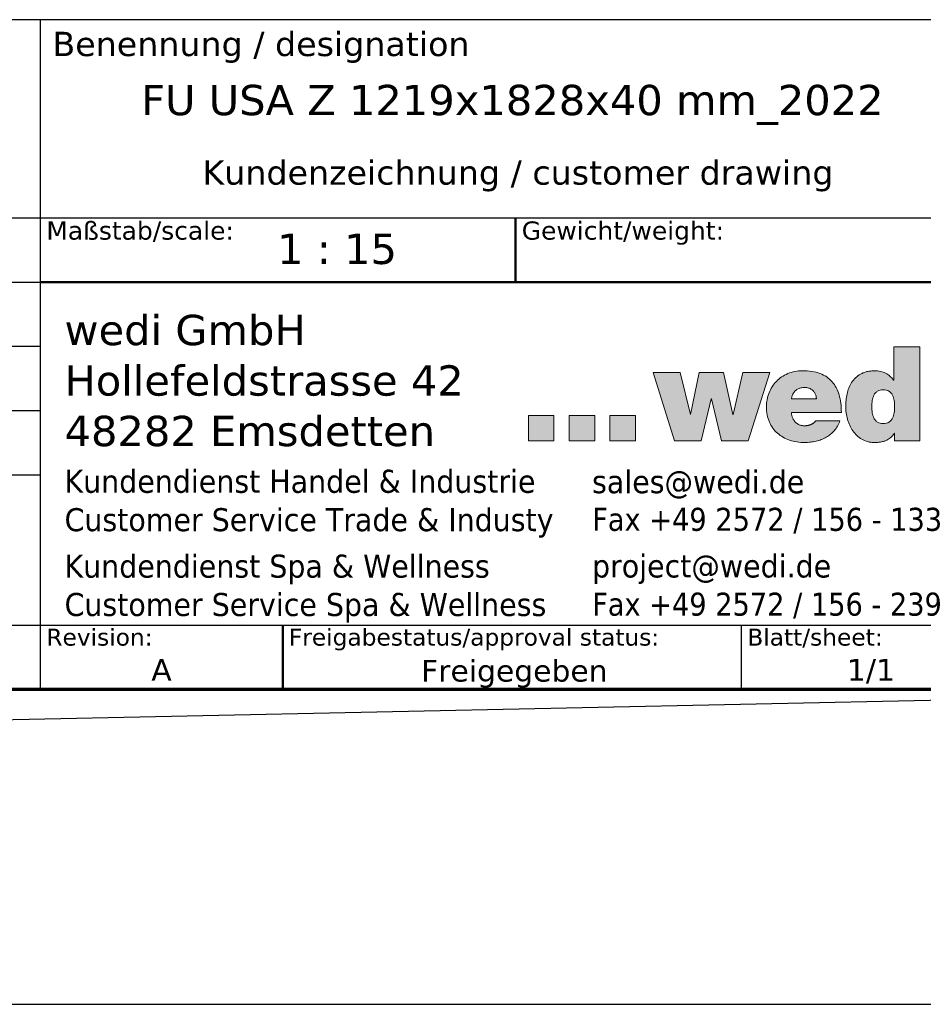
# Model space of a CAD drawing. Header units: millimetres. Extents: x -13710 to 13710, y -300 to 4365.
# Tile 3 of 13: x 1847 to 2964, y -300 to 919. Entities that reach past the tile are written whole.
import ezdxf
from ezdxf.enums import TextEntityAlignment as Align

# ---------------------------------------------------------------- set-up
doc = ezdxf.new("R2010")
doc.units = ezdxf.units.MM
doc.header["$LTSCALE"] = 15
doc.layers.get('0').update_dxf_attribs({"lineweight": 25})
for name, color, linetype, lineweight in [('AM_BOR', 7, 'Continuous', 25), ('Ebene 1', 7, 'Continuous', 25), ('Rahmen (ISO)', 7, 'Continuous', 70), ('Schraffur (ISO)', 7, 'Continuous', 18), ('Titel (ISO)', 7, 'Continuous', 50)]:
    doc.layers.add(name, color=color, linetype=linetype, lineweight=lineweight)
doc.styles.add('Notiztext 3.5', font='verdana.ttf')
doc.styles.add('Pfeiltext', font='verdana.ttf')
doc.styles.get("Standard").update_dxf_attribs({"font": 'verdana.ttf'})
doc.styles.add('Textstil26', font='verdana.ttf')
doc.styles.add('Textstil29', font='verdana.ttf')
doc.styles.add('Textstil30', font='verdana.ttf')
doc.styles.add('Textstil32', font='verdana.ttf', dxfattribs={"width": 0.800000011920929})
doc.styles.add('Textstil69', font='verdana.ttf')
doc.styles.add('Textstil76', font='verdana.ttf')
doc.styles.add('Textstil77', font='verdana.ttf')

# ---------------------------------------------------------------- blocks, each defined once
blk = doc.blocks.new('Ränder wedi_Zeichnungsrahmen')
at = {"layer": 'Rahmen (ISO)'}
blk.add_line((20, 6.000000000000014), (204.0000000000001, 6.000000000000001), dxfattribs=at)
blk = doc.blocks.new('Schriftfelder wedi Standard - Inch_Zoll ohne Toleranz')
at = {"layer": 'Schraffur (ISO)'}
h = blk.add_hatch(color=256, dxfattribs=at)
edge = h.paths.add_edge_path(flags=0)
edge.add_spline(control_points=[(-14.52667125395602, 20.66840562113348), (-14.43853187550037, 20.66938654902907), (-14.27227690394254, 20.68576383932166), (-14.0504047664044, 20.78063660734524), (-13.87983190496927, 20.92884998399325), (-13.75575909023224, 21.11674646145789), (-13.66996082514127, 21.33305740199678), (-13.59673058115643, 21.65184943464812), (-13.57128099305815, 22.06815680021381), (-13.5968381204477, 22.48384239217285), (-13.67005038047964, 22.79948014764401), (-13.75586729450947, 23.01437309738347), (-13.87998048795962, 23.20126289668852), (-14.05047962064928, 23.34898454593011), (-14.27248856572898, 23.44308794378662), (-14.52655678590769, 23.47029644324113), (-14.78051758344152, 23.4431028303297), (-15.00217526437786, 23.34897697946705), (-15.17228165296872, 23.20122858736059), (-15.29599934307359, 23.01433122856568), (-15.38146609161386, 22.7994471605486), (-15.45430939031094, 22.48380037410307), (-15.47963015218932, 22.06815759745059), (-15.45441632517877, 21.65188870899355), (-15.38155514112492, 21.33309439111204), (-15.29610711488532, 21.11677442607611), (-15.17243001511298, 20.92893441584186), (-15.00225028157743, 20.78045669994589), (-14.78072906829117, 20.68654297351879), (-14.61469817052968, 20.66742594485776), (-14.52667125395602, 20.66840562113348)], knot_values=[0, 0, 0, 0, 0.0346990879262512, 0.06491375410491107, 0.0934503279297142, 0.1223786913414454, 0.1527168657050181, 0.1845959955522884, 0.2507762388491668, 0.3161622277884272, 0.3477906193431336, 0.3779607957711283, 0.4067911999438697, 0.4352832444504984, 0.4654853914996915, 0.5001835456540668, 0.5348374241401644, 0.564994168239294, 0.5934474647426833, 0.6222501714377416, 0.6524035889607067, 0.6840236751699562, 0.7494071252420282, 0.8155848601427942, 0.8474557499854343, 0.877777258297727, 0.9066780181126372, 0.935175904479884, 0.965345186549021, 1, 1, 1, 1], degree=3, periodic=0)
edge = h.paths.add_edge_path()
edge.add_line((-13.65632898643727, 26.99831171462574), (-13.65632898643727, 24.2617700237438))
edge.add_line((-13.65632898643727, 24.26177002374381), (-13.67936230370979, 24.26177002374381))
edge.add_spline(control_points=[(-13.67936230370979, 24.26177002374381), (-13.77009829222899, 24.37447881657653), (-13.9524733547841, 24.60101818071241), (-14.32946908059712, 24.83916499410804), (-14.75776874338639, 24.99128241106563), (-15.17835598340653, 25.03343257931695), (-15.55142300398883, 25.01199902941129), (-15.86132548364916, 24.95979536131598), (-16.14138031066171, 24.87410281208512), (-16.47002703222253, 24.72328041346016), (-16.8226567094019, 24.46384015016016), (-17.14492027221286, 24.06240012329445), (-17.37325773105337, 23.60366973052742), (-17.52198535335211, 23.10991670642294), (-17.60255212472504, 22.60178394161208), (-17.62968364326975, 22.08204305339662), (-17.59542235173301, 21.55477613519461), (-17.48693687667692, 21.02781905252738), (-17.30632701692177, 20.52436808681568), (-17.05094934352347, 20.06374517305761), (-16.71802033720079, 19.66581275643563), (-16.30375702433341, 19.352351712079), (-15.8955615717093, 19.18600351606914), (-15.53861113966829, 19.11703323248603), (-15.22903299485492, 19.10026254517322), (-14.90945249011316, 19.11602352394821), (-14.60285456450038, 19.16455785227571), (-14.34862435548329, 19.24219304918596), (-14.08280751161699, 19.36999560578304), (-13.82682896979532, 19.57642084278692), (-13.67542755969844, 19.77326028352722), (-13.60400329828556, 19.86612012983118)], knot_values=[0, 0, 0, 0, 0.04315465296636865, 0.08673881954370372, 0.1316451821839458, 0.178540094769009, 0.2124042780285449, 0.2435730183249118, 0.2725919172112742, 0.2999959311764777, 0.3517792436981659, 0.4022063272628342, 0.4530110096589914, 0.5045812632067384, 0.5563214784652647, 0.6070023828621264, 0.6604428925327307, 0.7143792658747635, 0.7678791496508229, 0.8203112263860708, 0.8715817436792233, 0.9224217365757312, 0.974633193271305, 1.002175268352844, 1.031199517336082, 1.067419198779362, 1.097992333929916, 1.124095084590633, 1.14686653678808, 1.186158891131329, 1.221249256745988, 1.221249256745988, 1.221249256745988, 1.221249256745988], degree=3, periodic=0)
edge.add_line((-13.60400329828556, 19.86612012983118), (-13.58155415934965, 19.86612012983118))
edge.add_line((-13.58155415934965, 19.86612012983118), (-13.58155415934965, 19.24739181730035))
edge.add_line((-13.58155415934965, 19.24739181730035), (-11.50872251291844, 19.24739181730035))
edge.add_line((-11.50872251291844, 19.24739181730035), (-11.50872251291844, 26.99831171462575))
edge.add_line((-11.50872251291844, 26.99831171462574), (-13.65632898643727, 26.99831171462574))
for points in [[(-33.50274479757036, 24.89226535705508), (-31.74361691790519, 19.25673867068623), (-29.5392199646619, 19.25673867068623), (-28.7035945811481, 22.72129175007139), (-28.68281452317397, 22.72129175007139), (-27.86738501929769, 19.25673867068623), (-25.66494923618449, 19.25673867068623), (-23.8721893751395, 24.89226535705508), (-26.10909168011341, 24.89226535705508), (-26.88984602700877, 21.40772503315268), (-26.93365940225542, 21.40772503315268), (-27.6831602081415, 24.89226535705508), (-29.69160705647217, 24.89226535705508), (-30.4069751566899, 21.40772503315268), (-30.42800557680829, 21.40772503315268), (-31.26396477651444, 24.89226535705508)], [(-41.67694362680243, 21.33945962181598), (-43.77810792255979, 21.33945962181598), (-43.77810792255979, 19.23771114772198), (-41.67694362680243, 19.23771114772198)], [(-38.31645774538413, 21.33945962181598), (-40.41762204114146, 21.33945962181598), (-40.41762204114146, 19.25673867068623), (-38.31645774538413, 19.25673867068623)], [(-34.95739058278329, 21.33945962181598), (-34.95739058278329, 19.25673867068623), (-37.05684407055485, 19.25673867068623), (-37.05684407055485, 21.33945962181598)]]:
    blk.add_hatch(color=256, dxfattribs=at).paths.add_polyline_path(points)
h = blk.add_hatch(color=256, dxfattribs=at)
edge = h.paths.add_edge_path(flags=0)
edge.add_spline(control_points=[(-20.98426204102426, 23.64450215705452), (-20.93361218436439, 23.64454974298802), (-20.83437356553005, 23.63754410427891), (-20.69147196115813, 23.60588274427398), (-20.55957938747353, 23.5548363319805), (-20.43987860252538, 23.48610563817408), (-20.33350778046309, 23.4013683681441), (-20.24149284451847, 23.30219102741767), (-20.16524251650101, 23.19053605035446), (-20.10469144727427, 23.06678253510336), (-20.06540926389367, 22.93726973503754), (-20.03723755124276, 22.81162278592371), (-20.04818145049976, 22.7487896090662), (-20.03186208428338, 22.69787830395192), (-20.05383970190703, 22.70000191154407), (-20.08154656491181, 22.69841984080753), (-20.13424444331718, 22.69940583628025), (-20.20583445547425, 22.69897524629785), (-20.33532407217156, 22.69918562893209), (-20.52850526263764, 22.69905292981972), (-20.78674112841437, 22.69910726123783), (-21.0652178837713, 22.69908162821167), (-21.34366291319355, 22.69912245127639), (-21.60198283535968, 22.6990007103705), (-21.79495383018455, 22.69930830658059), (-21.9247773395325, 22.69881928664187), (-21.99568389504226, 22.69982032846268), (-22.04994681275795, 22.69752804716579), (-22.07514250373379, 22.70120611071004), (-22.09317685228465, 22.69769359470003), (-22.08774736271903, 22.71288525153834), (-22.08593480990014, 22.74504617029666), (-22.06336486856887, 22.83756191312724), (-22.03018547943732, 22.96177174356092), (-21.97088271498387, 23.10334015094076), (-21.89801107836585, 23.22865513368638), (-21.81015043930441, 23.33869654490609), (-21.70763393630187, 23.43258354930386), (-21.59050083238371, 23.50991948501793), (-21.45897585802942, 23.57030233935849), (-21.31323256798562, 23.61347009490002), (-21.15340026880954, 23.6392758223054), (-21.04198039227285, 23.64444793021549), (-20.98426204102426, 23.64450215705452)], knot_values=[-1, -1, -1, -1, -0.9705218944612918, -0.9423438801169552, -0.915116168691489, -0.8885306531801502, -0.8623203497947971, -0.8362542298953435, -0.81012821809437, -0.7837536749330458, -0.7569448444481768, -0.7295066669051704, -0.7154766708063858, -0.7107476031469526, -0.7096778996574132, -0.703909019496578, -0.6937109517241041, -0.6795758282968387, -0.6619957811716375, -0.6184694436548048, -0.5670689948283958, -0.5117314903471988, -0.4563939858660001, -0.4049935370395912, -0.3614671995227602, -0.3438871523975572, -0.3297520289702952, -0.3195539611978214, -0.3137850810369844, -0.3127153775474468, -0.311324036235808, -0.3071444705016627, -0.2907787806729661, -0.2596290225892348, -0.2302953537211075, -0.2023696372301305, -0.1753595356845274, -0.1487009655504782, -0.1217865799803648, -0.09400495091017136, -0.06477885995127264, -0.03359195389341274, 0, 0, 0, 0], degree=3, periodic=0)
edge = h.paths.add_edge_path()
edge.add_line((-17.97782995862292, 21.58172672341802), (-22.100626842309, 21.58172672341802))
edge.add_spline(control_points=[(-22.10062684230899, 21.58172672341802), (-22.09664542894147, 21.54234334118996), (-22.088802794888, 21.46476549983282), (-22.06743743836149, 21.35143565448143), (-22.03917629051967, 21.24315814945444), (-22.00338687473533, 21.14037833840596), (-21.96024097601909, 21.04347960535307), (-21.909701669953, 20.95286696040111), (-21.85178543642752, 20.86894745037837), (-21.78649809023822, 20.79213631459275), (-21.71385568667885, 20.72285415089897), (-21.6338830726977, 20.66152563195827), (-21.54661618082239, 20.6085688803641), (-21.45210002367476, 20.56441208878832), (-21.35038417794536, 20.52940632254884), (-21.24151856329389, 20.50415375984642), (-21.12554475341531, 20.48820588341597), (-21.0457855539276, 20.48631767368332), (-21.0048751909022, 20.48534916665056)], knot_values=[0, 0, 0, 0, 0.01187078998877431, 0.02338321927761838, 0.03455617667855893, 0.04541550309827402, 0.05599510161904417, 0.06633797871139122, 0.07649707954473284, 0.08653574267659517, 0.09652758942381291, 0.1065557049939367, 0.1167110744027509, 0.1270903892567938, 0.1377934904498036, 0.148920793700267, 0.1605710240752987, 0.1728394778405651, 0.1728394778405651, 0.1728394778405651, 0.1728394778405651], degree=3, periodic=0)
edge.add_spline(control_points=[(-21.0048751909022, 20.48534916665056), (-20.98301148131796, 20.48564678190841), (-20.93911252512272, 20.48624434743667), (-20.87321772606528, 20.49103222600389), (-20.80729502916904, 20.4986756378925), (-20.7416885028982, 20.50947293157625), (-20.67674201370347, 20.52336066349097), (-20.61279936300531, 20.54037314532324), (-20.55020418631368, 20.56051897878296), (-20.48930006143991, 20.58381436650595), (-20.43043028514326, 20.61027429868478), (-20.37393915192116, 20.63991583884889), (-20.32016824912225, 20.672755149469), (-20.26947171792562, 20.70881729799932), (-20.22216294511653, 20.74810149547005), (-20.17871366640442, 20.79070807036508), (-20.13902540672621, 20.83636901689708), (-20.11643447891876, 20.86956554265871), (-20.10515709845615, 20.88613723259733)], knot_values=[0, 0, 0, 0, 0.006558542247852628, 0.01316854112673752, 0.01980974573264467, 0.026462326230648, 0.03310723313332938, 0.03972657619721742, 0.04630403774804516, 0.05282533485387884, 0.05927874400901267, 0.06565570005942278, 0.07195147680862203, 0.07816594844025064, 0.08430441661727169, 0.09037846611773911, 0.09640678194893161, 0.1024158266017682, 0.1024158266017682, 0.1024158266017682, 0.1024158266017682], degree=3, periodic=0)
edge.add_line((-20.10515709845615, 20.88613723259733), (-18.09666852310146, 20.88613723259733))
edge.add_spline(control_points=[(-18.09666852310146, 20.88613723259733), (-18.15657729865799, 20.74144782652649), (-18.27376587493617, 20.4584184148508), (-18.54048143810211, 20.08909333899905), (-18.85779971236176, 19.77903811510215), (-19.22363462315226, 19.52933145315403), (-19.62803331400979, 19.33775410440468), (-20.06365333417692, 19.20286633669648), (-20.52289057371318, 19.12303600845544), (-21.05493586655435, 19.09439596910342), (-21.63870943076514, 19.13647766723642), (-22.24542184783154, 19.28110726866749), (-22.79072239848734, 19.52169443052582), (-23.26320117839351, 19.85642300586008), (-23.65035965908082, 20.28322484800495), (-23.93944383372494, 20.79856111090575), (-24.11771022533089, 21.39756035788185), (-24.17350250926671, 22.0264958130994), (-24.11979115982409, 22.64393569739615), (-23.95865744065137, 23.20773782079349), (-23.69880157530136, 23.71870812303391), (-23.34656155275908, 24.16462550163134), (-22.90909115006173, 24.53309201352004), (-22.39354934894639, 24.81074187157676), (-21.80755023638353, 24.98684939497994), (-21.13089921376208, 25.04225984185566), (-20.42695935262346, 24.99075721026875), (-19.74705616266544, 24.82468954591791), (-19.17679961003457, 24.53937773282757), (-18.71862883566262, 24.13937963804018), (-18.37368699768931, 23.63253413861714), (-18.13866399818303, 23.02892947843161), (-17.99994632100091, 22.33443044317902), (-17.98546046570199, 21.84142182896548), (-17.97782995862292, 21.58172672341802)], knot_values=[0, 0, 0, 0, 0.04684472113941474, 0.09163375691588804, 0.1355175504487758, 0.1793897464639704, 0.2238614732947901, 0.2692816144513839, 0.3157834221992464, 0.3633384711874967, 0.4288298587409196, 0.4906578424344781, 0.5495484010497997, 0.606551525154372, 0.663101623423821, 0.7210033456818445, 0.7823195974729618, 0.8491983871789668, 0.909267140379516, 0.9672890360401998, 1.024005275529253, 1.080171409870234, 1.136633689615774, 1.194395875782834, 1.254659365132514, 1.318824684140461, 1.396986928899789, 1.4655512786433, 1.527499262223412, 1.586410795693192, 1.646021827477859, 1.709592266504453, 1.779522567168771, 1.85736013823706, 1.85736013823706, 1.85736013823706, 1.85736013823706], degree=3, periodic=0)
at = {"layer": 'AM_BOR', "color": 7}
for p, q in [((-4.835435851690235, 53.99550874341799), (-188.8354355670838, 53.99550874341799)), ((-84.03543585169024, 53.99550874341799), (-84.03543585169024, -1.254491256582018)), ((-188.8354355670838, 37.64550874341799), (-4.835435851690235, 37.64550874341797)), ((-130.1354355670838, 4.045508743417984), (-4.835435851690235, 4.045508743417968)), ((-26.23543585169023, 4.045508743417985), (-26.23543585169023, -1.254491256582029)), ((-188.8354355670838, -1.254491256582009), (-4.835435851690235, -1.254491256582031))]:
    blk.add_line(p, q, dxfattribs=at)
at = {"layer": 'AM_BOR'}
for p, q in [((-130.1354355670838, 32.34550874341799), (-84.03543585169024, 32.34550874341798)), ((-130.1354355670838, 27.04550874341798), (-84.03543585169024, 27.04550874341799)), ((-130.1354355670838, 21.74550874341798), (-84.03543585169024, 21.74550874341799)), ((-130.1354355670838, 16.44550874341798), (-84.03543585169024, 16.44550874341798))]:
    blk.add_line(p, q, dxfattribs=at)
at = {"layer": 'Ebene 1', "lineweight": 5}
for p, q in [((-31.74361691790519, 19.25673867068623), (-33.50274479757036, 24.89226535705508)), ((-33.50274479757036, 24.89226535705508), (-31.26396477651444, 24.89226535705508)), ((-31.26396477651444, 24.89226535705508), (-30.42800557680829, 21.40772503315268)), ((-30.4069751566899, 21.40772503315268), (-29.69160705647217, 24.89226535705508)), ((-29.69160705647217, 24.89226535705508), (-27.6831602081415, 24.89226535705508)), ((-27.6831602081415, 24.89226535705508), (-26.93365940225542, 21.40772503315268)), ((-26.88984602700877, 21.40772503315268), (-26.10909168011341, 24.89226535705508)), ((-26.10909168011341, 24.89226535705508), (-23.8721893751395, 24.89226535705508)), ((-23.8721893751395, 24.89226535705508), (-25.66494923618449, 19.25673867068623)), ((-28.7035945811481, 22.72129175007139), (-29.5392199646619, 19.25673867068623)), ((-28.68281452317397, 22.72129175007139), (-28.7035945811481, 22.72129175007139)), ((-27.86738501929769, 19.25673867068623), (-28.68281452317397, 22.72129175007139)), ((-41.67694362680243, 21.33945962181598), (-43.77810792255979, 21.33945962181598)), ((-43.77810792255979, 21.33945962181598), (-43.77810792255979, 19.23771114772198)), ((-41.67694362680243, 19.23771114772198), (-41.67694362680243, 21.33945962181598)), ((-38.31645774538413, 21.33945962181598), (-40.41762204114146, 21.33945962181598)), ((-40.41762204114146, 21.33945962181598), (-40.41762204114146, 19.25673867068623)), ((-38.31645774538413, 19.25673867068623), (-38.31645774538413, 21.33945962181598)), ((-37.05684407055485, 21.33945962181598), (-37.05684407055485, 19.25673867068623)), ((-34.95739058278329, 21.33945962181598), (-37.05684407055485, 21.33945962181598)), ((-34.95739058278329, 19.25673867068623), (-34.95739058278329, 21.33945962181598)), ((-30.42800557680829, 21.40772503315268), (-30.4069751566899, 21.40772503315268)), ((-26.93365940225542, 21.40772503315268), (-26.88984602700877, 21.40772503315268)), ((-43.77810792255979, 19.23771114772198), (-41.67694362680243, 19.23771114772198)), ((-40.41762204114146, 19.25673867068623), (-38.31645774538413, 19.25673867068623)), ((-37.05684407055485, 19.25673867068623), (-34.95739058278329, 19.25673867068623)), ((-29.5392199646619, 19.25673867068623), (-31.74361691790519, 19.25673867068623)), ((-25.66494923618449, 19.25673867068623), (-27.86738501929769, 19.25673867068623))]:
    blk.add_line(p, q, dxfattribs=at)
for points in [[(-13.65632898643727, 26.99831171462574), (-13.65632898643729, 26.99046152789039), (-13.65632898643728, 26.96757906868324), (-13.65632898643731, 26.93066648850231), (-13.65632898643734, 26.8807259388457), (-13.65632898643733, 26.81875957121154), (-13.65632898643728, 26.74576953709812), (-13.65632898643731, 26.6627579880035), (-13.65632898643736, 26.57072707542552), (-13.65632898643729, 26.36361576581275), (-13.65632898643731, 26.13245282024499), (-13.65632898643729, 25.63004086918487), (-13.65632898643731, 25.12762891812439), (-13.65632898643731, 24.8964659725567), (-13.65632898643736, 24.68935466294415), (-13.65632898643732, 24.59732375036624), (-13.65632898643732, 24.51431220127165), (-13.65632898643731, 24.44132216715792), (-13.65632898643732, 24.37935579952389), (-13.65632898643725, 24.32941524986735), (-13.65632898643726, 24.29250266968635), (-13.65632898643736, 24.26962021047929), (-13.65632898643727, 24.26177002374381)], [(-11.50872251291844, 26.99831171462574), (-11.51488324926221, 26.99831171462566), (-11.53284114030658, 26.99831171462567), (-11.56180970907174, 26.9983117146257), (-11.60100247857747, 26.99831171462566), (-11.64963297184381, 26.9983117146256), (-11.70691471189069, 26.99831171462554), (-11.77206122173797, 26.99831171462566), (-11.84428602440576, 26.99831171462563), (-12.00682460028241, 26.99831171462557), (-12.18823862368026, 26.99831171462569), (-12.58252574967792, 26.99831171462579), (-12.97681287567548, 26.99831171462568), (-13.15822689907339, 26.99831171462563), (-13.32076547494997, 26.99831171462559), (-13.39299027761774, 26.99831171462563), (-13.45813678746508, 26.99831171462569), (-13.51541852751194, 26.99831171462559), (-13.56404902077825, 26.99831171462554), (-13.60324179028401, 26.99831171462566), (-13.63221035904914, 26.99831171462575), (-13.65016825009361, 26.99831171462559), (-13.65632898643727, 26.99831171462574)], [(-11.50872251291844, 19.24739181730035), (-11.50872251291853, 19.26962651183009), (-11.5087225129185, 19.33443828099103), (-11.50872251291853, 19.43898865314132), (-11.50872251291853, 19.58043915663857), (-11.50872251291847, 19.75595131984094), (-11.50872251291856, 19.96268667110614), (-11.50872251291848, 20.19780673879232), (-11.50872251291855, 20.45847305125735), (-11.50872251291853, 21.04509052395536), (-11.50872251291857, 21.69983131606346), (-11.50872251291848, 23.1228517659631), (-11.50872251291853, 24.5458722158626), (-11.50872251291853, 25.20061300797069), (-11.50872251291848, 25.78723048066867), (-11.50872251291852, 26.04789679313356), (-11.50872251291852, 26.28301686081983), (-11.50872251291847, 26.48975221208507), (-11.50872251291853, 26.66526437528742), (-11.50872251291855, 26.80671487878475), (-11.50872251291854, 26.911265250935), (-11.50872251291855, 26.97607702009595), (-11.50872251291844, 26.99831171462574)], [(-17.97782995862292, 21.58172672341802), (-18.02361444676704, 22.35875473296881), (-18.16337569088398, 23.04394922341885), (-18.40072536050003, 23.63368238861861), (-18.73927512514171, 24.12432642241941), (-19.18263665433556, 24.51225351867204), (-19.73442161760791, 24.7938358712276), (-20.39824168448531, 24.96544567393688), (-21.17770852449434, 25.02345512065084), (-21.81649302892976, 24.9628484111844), (-22.39353881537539, 24.78910441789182), (-22.90162352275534, 24.5143373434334), (-23.33352478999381, 24.15066139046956), (-23.68202025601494, 23.71019076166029), (-23.93988755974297, 23.20503965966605), (-24.09990434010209, 22.64732228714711), (-24.15484823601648, 22.04915284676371), (-24.09297928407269, 21.38323281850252), (-23.91451492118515, 20.7966164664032), (-23.63016888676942, 20.29222745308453), (-23.25065492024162, 19.87298944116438), (-22.78668676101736, 19.54182609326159), (-22.24897814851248, 19.30166107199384), (-21.64824282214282, 19.15541803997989), (-20.995194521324, 19.10602065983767), (-20.52039135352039, 19.13267061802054), (-20.06241428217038, 19.21328584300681), (-19.62891989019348, 19.34886436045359), (-19.2275647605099, 19.54040419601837), (-18.86600547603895, 19.78890337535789), (-18.5518986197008, 20.09535992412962), (-18.29290077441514, 20.46077186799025), (-18.09666852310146, 20.88613723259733)], [(-13.67936230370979, 24.26177002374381), (-13.96791249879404, 24.58266127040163), (-14.33211900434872, 24.82205963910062), (-14.75550486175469, 24.97173447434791), (-15.22159311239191, 25.02345512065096), (-15.55973561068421, 25.0050719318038), (-15.86683161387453, 24.95177013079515), (-16.14415481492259, 24.86632136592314), (-16.3929789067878, 24.7514972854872), (-16.81022453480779, 24.4448097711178), (-17.12875804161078, 24.05388077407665), (-17.35876897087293, 23.60088348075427), (-17.51044686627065, 23.10799107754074), (-17.59398127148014, 22.59737675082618), (-17.61956173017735, 22.09121368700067), (-17.58335978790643, 21.55803620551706), (-17.47431126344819, 21.02981120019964), (-17.29175211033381, 20.52692362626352), (-17.03501828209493, 20.06975843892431), (-16.70344573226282, 19.67870059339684), (-16.2963704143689, 19.37413504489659), (-15.81312828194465, 19.17644674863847), (-15.54273714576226, 19.12405186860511), (-15.25305528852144, 19.10602065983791), (-14.89130415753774, 19.12398316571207), (-14.58975729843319, 19.17439299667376), (-14.34054395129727, 19.25203362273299), (-14.13579335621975, 19.35168851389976), (-13.82819738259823, 19.59617497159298), (-13.60400329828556, 19.86612012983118)], [(-13.65632898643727, 24.26177002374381), (-13.65639506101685, 24.26177002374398), (-13.65658766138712, 24.26177002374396), (-13.65689835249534, 24.261770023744), (-13.65731869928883, 24.26177002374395), (-13.65784026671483, 24.26177002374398), (-13.65845461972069, 24.26177002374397), (-13.65915332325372, 24.26177002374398), (-13.65992794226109, 24.26177002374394), (-13.66167118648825, 24.26177002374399), (-13.66361687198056, 24.26177002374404), (-13.66784564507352, 24.26177002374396), (-13.67207441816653, 24.26177002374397), (-13.6740201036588, 24.26177002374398), (-13.67576334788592, 24.26177002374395), (-13.67653796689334, 24.26177002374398), (-13.67723667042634, 24.26177002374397), (-13.67785102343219, 24.26177002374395), (-13.67837259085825, 24.26177002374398), (-13.67879293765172, 24.26177002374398), (-13.67910362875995, 24.26177002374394), (-13.67929622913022, 24.26177002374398), (-13.67936230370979, 24.26177002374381)], [(-21.0048751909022, 20.48534916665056), (-21.12744638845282, 20.49062148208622), (-21.24290585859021, 20.50617453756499), (-21.35123220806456, 20.53161249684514), (-21.45240404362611, 20.56653952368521), (-21.54639997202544, 20.61055978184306), (-21.63319860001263, 20.66327743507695), (-21.71277853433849, 20.72429664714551), (-21.78511838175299, 20.79322158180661), (-21.85019674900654, 20.86965640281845), (-21.90799224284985, 20.95320527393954), (-21.95848347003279, 21.04347235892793), (-22.00164903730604, 21.14006182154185), (-22.03746755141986, 21.24257782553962), (-22.06591761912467, 21.3506245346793), (-22.08697784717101, 21.46380611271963), (-22.10062684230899, 21.58172672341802)], [(-22.10062684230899, 21.58172672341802), (-22.08879997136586, 21.581726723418), (-22.05432590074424, 21.58172672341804), (-21.99871444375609, 21.58172672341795), (-21.9234754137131, 21.58172672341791), (-21.83011862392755, 21.58172672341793), (-21.72015388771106, 21.58172672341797), (-21.59509101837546, 21.58172672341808), (-21.45643982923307, 21.5817267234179), (-21.14441174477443, 21.58172672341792), (-20.7961481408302, 21.58172672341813), (-20.03922840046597, 21.58172672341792), (-19.28230866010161, 21.58172672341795), (-18.93404505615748, 21.58172672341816), (-18.62201697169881, 21.58172672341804), (-18.48336578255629, 21.58172672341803), (-18.35830291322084, 21.58172672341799), (-18.24833817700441, 21.58172672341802), (-18.15498138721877, 21.58172672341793), (-18.07974235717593, 21.58172672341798), (-18.02413090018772, 21.58172672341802), (-17.98965682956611, 21.58172672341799), (-17.97782995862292, 21.58172672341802)], [(-20.10515709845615, 20.88613723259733), (-20.13993296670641, 20.83713212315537), (-20.17918589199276, 20.79137988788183), (-20.22256954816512, 20.74886793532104), (-20.26973760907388, 20.70958367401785), (-20.32034374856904, 20.67351451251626), (-20.37404164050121, 20.64064785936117), (-20.43048495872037, 20.61097112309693), (-20.48932737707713, 20.58447171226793), (-20.55022256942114, 20.56113703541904), (-20.61282420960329, 20.54095450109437), (-20.67678597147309, 20.52391151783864), (-20.74176152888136, 20.5099954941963), (-20.80740455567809, 20.4991938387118), (-20.87336872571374, 20.49149395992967), (-20.93930771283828, 20.48688326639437), (-21.0048751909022, 20.48534916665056)], [(-18.09666852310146, 20.88613723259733), (-18.10243017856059, 20.88613723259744), (-18.11922479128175, 20.88613723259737), (-18.14631683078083, 20.88613723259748), (-18.18297076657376, 20.88613723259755), (-18.22845106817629, 20.88613723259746), (-18.2820222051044, 20.88613723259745), (-18.34294864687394, 20.88613723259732), (-18.41049486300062, 20.88613723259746), (-18.56250449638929, 20.88613723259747), (-18.73216686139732, 20.88613723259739), (-19.10091281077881, 20.88613723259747), (-19.46965876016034, 20.88613723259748), (-19.63932112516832, 20.88613723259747), (-19.79133075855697, 20.88613723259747), (-19.85887697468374, 20.88613723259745), (-19.91980341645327, 20.88613723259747), (-19.9733745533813, 20.88613723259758), (-20.01885485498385, 20.88613723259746), (-20.05550879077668, 20.88613723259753), (-20.08260083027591, 20.88613723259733), (-20.09939544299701, 20.88613723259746), (-20.10515709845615, 20.88613723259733)], [(-13.60400329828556, 19.86612012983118), (-13.60393889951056, 19.86612012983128), (-13.6037511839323, 19.86612012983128), (-13.60344837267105, 19.86612012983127), (-13.60303868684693, 19.86612012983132), (-13.60253034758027, 19.86612012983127), (-13.60193157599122, 19.86612012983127), (-13.6012505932, 19.86612012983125), (-13.60049562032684, 19.86612012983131), (-13.59879658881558, 19.86612012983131), (-13.59690025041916, 19.86612012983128), (-13.59277872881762, 19.86612012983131), (-13.5886572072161, 19.86612012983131), (-13.58676086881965, 19.86612012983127), (-13.58506183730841, 19.86612012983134), (-13.58430686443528, 19.86612012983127), (-13.58362588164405, 19.86612012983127), (-13.583027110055, 19.8661201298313), (-13.58251877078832, 19.86612012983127), (-13.58210908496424, 19.86612012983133), (-13.58180627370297, 19.86612012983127), (-13.58161855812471, 19.86612012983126), (-13.58155415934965, 19.86612012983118)], [(-13.58155415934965, 19.86612012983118), (-13.58155415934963, 19.86434521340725), (-13.58155415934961, 19.85917152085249), (-13.58155415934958, 19.85082563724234), (-13.58155415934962, 19.83953414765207), (-13.58155415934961, 19.82552363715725), (-13.58155415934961, 19.80902069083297), (-13.58155415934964, 19.79025189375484), (-13.58155415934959, 19.76944383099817), (-13.5815541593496, 19.722616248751), (-13.58155415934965, 19.67035062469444), (-13.58155415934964, 19.55675597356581), (-13.58155415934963, 19.4431613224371), (-13.58155415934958, 19.39089569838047), (-13.5815541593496, 19.34406811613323), (-13.58155415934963, 19.32326005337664), (-13.58155415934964, 19.30449125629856), (-13.58155415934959, 19.28798830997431), (-13.58155415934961, 19.27397779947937), (-13.58155415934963, 19.26268630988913), (-13.58155415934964, 19.25434042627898), (-13.58155415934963, 19.24916673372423), (-13.58155415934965, 19.24739181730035)], [(-13.58155415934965, 19.24739181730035), (-13.57560792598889, 19.24739181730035), (-13.55827528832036, 19.24739181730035), (-13.53031533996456, 19.24739181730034), (-13.49248717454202, 19.24739181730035), (-13.44554988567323, 19.24739181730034), (-13.39026256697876, 19.24739181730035), (-13.32738431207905, 19.24739181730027), (-13.25767421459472, 19.24739181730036), (-13.10079486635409, 19.24739181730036), (-12.92569727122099, 19.24739181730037), (-12.54513833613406, 19.24739181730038), (-12.16457940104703, 19.2473918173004), (-11.98948180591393, 19.24739181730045), (-11.83260245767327, 19.24739181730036), (-11.76289236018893, 19.24739181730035), (-11.70001410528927, 19.24739181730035), (-11.64472678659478, 19.24739181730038), (-11.59778949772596, 19.24739181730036), (-11.55996133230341, 19.24739181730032), (-11.53200138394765, 19.24739181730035), (-11.51466874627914, 19.24739181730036), (-11.50872251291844, 19.24739181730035)]]:
    blk.add_spline(points, degree=3, dxfattribs=at)
for points, knots in [([(-20.98426204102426, 23.64450215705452), (-20.93361218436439, 23.64454974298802), (-20.83437356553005, 23.63754410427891), (-20.69147196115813, 23.60588274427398), (-20.55957938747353, 23.5548363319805), (-20.43987860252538, 23.48610563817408), (-20.33350778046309, 23.4013683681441), (-20.24149284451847, 23.30219102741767), (-20.16524251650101, 23.19053605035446), (-20.10469144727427, 23.06678253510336), (-20.06540926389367, 22.93726973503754), (-20.03723755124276, 22.81162278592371), (-20.04818145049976, 22.7487896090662), (-20.03186208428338, 22.69787830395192), (-20.05383970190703, 22.70000191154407), (-20.08154656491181, 22.69841984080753), (-20.13424444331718, 22.69940583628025), (-20.20583445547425, 22.69897524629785), (-20.33532407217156, 22.69918562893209), (-20.52850526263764, 22.69905292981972), (-20.78674112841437, 22.69910726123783), (-21.0652178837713, 22.69908162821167), (-21.34366291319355, 22.69912245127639), (-21.60198283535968, 22.6990007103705), (-21.79495383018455, 22.69930830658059), (-21.9247773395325, 22.69881928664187), (-21.99568389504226, 22.69982032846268), (-22.04994681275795, 22.69752804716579), (-22.07514250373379, 22.70120611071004), (-22.09317685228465, 22.69769359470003), (-22.08774736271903, 22.71288525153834), (-22.08593480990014, 22.74504617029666), (-22.06336486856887, 22.83756191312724), (-22.03018547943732, 22.96177174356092), (-21.97088271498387, 23.10334015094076), (-21.89801107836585, 23.22865513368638), (-21.81015043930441, 23.33869654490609), (-21.70763393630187, 23.43258354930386), (-21.59050083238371, 23.50991948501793), (-21.45897585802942, 23.57030233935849), (-21.31323256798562, 23.61347009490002), (-21.15340026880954, 23.6392758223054), (-21.04198039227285, 23.64444793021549), (-20.98426204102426, 23.64450215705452)], [0, 0, 0, 0, 0.02947810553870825, 0.05765611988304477, 0.08488383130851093, 0.1114693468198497, 0.1376796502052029, 0.1637457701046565, 0.18987178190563, 0.2162463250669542, 0.2430551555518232, 0.2704933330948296, 0.2845233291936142, 0.2892523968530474, 0.2903221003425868, 0.296090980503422, 0.3062890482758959, 0.3204241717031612, 0.3380042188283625, 0.3815305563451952, 0.4329310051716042, 0.4882685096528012, 0.5436060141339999, 0.5950064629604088, 0.6385328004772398, 0.6561128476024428, 0.6702479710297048, 0.6804460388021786, 0.6862149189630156, 0.6872846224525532, 0.688675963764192, 0.6928555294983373, 0.7092212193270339, 0.7403709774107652, 0.7697046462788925, 0.7976303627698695, 0.8246404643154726, 0.8512990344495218, 0.8782134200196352, 0.9059950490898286, 0.9352211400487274, 0.9664080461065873, 1, 1, 1, 1]), ([(-14.52667125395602, 20.66840562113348), (-14.61469817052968, 20.66742594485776), (-14.78072906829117, 20.68654297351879), (-15.00225028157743, 20.78045669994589), (-15.17243001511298, 20.92893441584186), (-15.29610711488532, 21.11677442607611), (-15.38155514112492, 21.33309439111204), (-15.45441632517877, 21.65188870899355), (-15.47963015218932, 22.06815759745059), (-15.45430939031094, 22.48380037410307), (-15.38146609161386, 22.7994471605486), (-15.29599934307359, 23.01433122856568), (-15.17228165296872, 23.20122858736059), (-15.00217526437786, 23.34897697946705), (-14.78051758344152, 23.4431028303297), (-14.52655678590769, 23.47029644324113), (-14.27248856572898, 23.44308794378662), (-14.05047962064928, 23.34898454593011), (-13.87998048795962, 23.20126289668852), (-13.75586729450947, 23.01437309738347), (-13.67005038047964, 22.79948014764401), (-13.5968381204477, 22.48384239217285), (-13.57128099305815, 22.06815680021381), (-13.59673058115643, 21.65184943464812), (-13.66996082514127, 21.33305740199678), (-13.75575909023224, 21.11674646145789), (-13.87983190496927, 20.92884998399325), (-14.0504047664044, 20.78063660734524), (-14.27227690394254, 20.68576383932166), (-14.43853187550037, 20.66938654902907), (-14.52667125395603, 20.66840562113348)], [0, 0, 0, 0, 0.03465481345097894, 0.06482409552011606, 0.09332198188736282, 0.1222227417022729, 0.1525442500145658, 0.1844151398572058, 0.2505928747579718, 0.3159763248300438, 0.3475964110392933, 0.3777498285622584, 0.4065525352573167, 0.4350058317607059, 0.4651625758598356, 0.4998164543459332, 0.5345146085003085, 0.5647167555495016, 0.5932088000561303, 0.6220392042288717, 0.6522093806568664, 0.6838377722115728, 0.7492237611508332, 0.8154040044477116, 0.8472831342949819, 0.8776213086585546, 0.9065496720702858, 0.9350862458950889, 0.9653009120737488, 1, 1, 1, 1])]:
    blk.add_open_spline(points, degree=3, knots=knots, dxfattribs=at)
at = {"layer": 'Titel (ISO)'}
for p, q in [((-44.83543585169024, 37.64550874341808), (-44.83543585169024, 32.33684717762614)), ((-84.03543585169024, 32.34550874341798), (-4.835435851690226, 32.34550874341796)), ((-64.03543585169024, 4.045508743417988), (-64.03543585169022, -1.254491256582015))]:
    blk.add_line(p, q, dxfattribs=at)
at = {"layer": 'AM_BOR', "color": 7, "style": 'Textstil29'}
blk.add_text('Benennung / designation', height=2.000000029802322, dxfattribs=at).set_placement((-83.03543585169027, 50.99550874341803))
at = {"layer": 'AM_BOR', "color": 7}
for tag, p, height, style in [('Zeichnungsnummer_001', (-173.2383905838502, 49.43305073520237), 3.00000011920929, 'Textstil30'), ('Artikelnummer_001', (-145.0642880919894, 44.44372461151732), 2.487309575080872, 'Textstil69')]:
    blk.add_attdef(tag, p, '', height=height, dxfattribs=dict(at, style=style))
blk.add_attdef('TITEL_001', (-75.71733625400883, 46.11881298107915), '', height=2.5, dxfattribs=at)
at = {"layer": 'AM_BOR', "color": 7, "style": 'Textstil69'}
blk.add_attdef('PROJEKT', text='', height=2.487309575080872, dxfattribs=at).set_placement((-144.8354355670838, 41.98281831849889), align=Align.TOP_LEFT)
at = {"layer": 'AM_BOR', "color": 7, "style": 'Textstil32', "width": 0.8}
for tag, p in [('ERSTELLUNGSDATUM_001', (-115.1472556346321, 28.69550873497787)), ('KONSTRUKTEUR_001', (-94.00716185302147, 28.67133143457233)), ('ERSTELLUNGSDATUM_001', (-115.3460467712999, 23.55467596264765)), ('KONSTRUKTEUR_001', (-94.00716185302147, 23.37133143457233))]:
    blk.add_attdef(tag, p, '', height=2.000000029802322, dxfattribs=at)
at = {"layer": 'AM_BOR', "color": 7, "style": 'Textstil32', "width": 0.7999999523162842}
for tag, p in [('KONTROLLDATUM', (-108.7354355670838, 19.09550874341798)), ('KONTROLLIERT_VON', (-92.73543585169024, 19.09550874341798))]:
    blk.add_attdef(tag, text='', height=2.000000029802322, dxfattribs=at).set_placement(p, align=Align.MIDDLE_CENTER)
at = {"layer": 'Titel (ISO)', "style": 'Notiztext 3.5'}
for s, insert, char_height, attachment_point in [('\\fVerdana|b0|i0;\\H1.5000;Maßstab/scale:', (-83.53543585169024, 37.34550874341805), 1.500000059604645, 1), ('\\fVerdana|b0|i0;\\H1.5000;Gewicht/weight:', (-44.33543585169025, 37.34550874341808), 1.500000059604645, 1), ('\\fVerdana|b0|i0;\\H1.4000;Revision:', (-83.53543585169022, 3.745508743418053), 1.400000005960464, 1), ('\\fVerdana|b0|i0;\\H1.4000;Freigabestatus/approval status:', (-63.53543585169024, 3.745508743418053), 1.400000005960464, 1), ('\\fVerdana|b0|i0;\\H1.4000;Blatt/sheet:', (-25.73543585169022, 3.745508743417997), 1.400000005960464, 1), ('\\fVerdana|b0|i0;\\H1.8000;1/1 ', (-15.53543585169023, 1.245508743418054), 1.800000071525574, 2)]:
    blk.add_mtext(s, dxfattribs=dict(at, insert=insert, char_height=char_height, attachment_point=attachment_point))
at = {"layer": 'Titel (ISO)', "color": 179, "true_color": 0x262659, "attachment_point": 4, "style": 'Pfeiltext'}
for s, insert, char_height, width, line_spacing_factor in [('\\fVerdana|b0|i0;\\H2.5000;wedi GmbH\\P\\fVerdana|b0|i0;\\H2.5000;Hollefeldstrasse 42\\P\\fVerdana|b0|i0;\\H2.5000;48282 Emsdetten', (-82.03543585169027, 24.20129111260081), 2.5, 33.30630943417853, 0.9995793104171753), ('\\fVerdana|b0|i0;\\W0.90;\\H1.9000;Kundendienst Handel & Industrie\\P\\fVerdana|b0|i0;\\W0.90;\\H1.9000;Customer Service Trade & Industy', (-82.03543585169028, 14.0490869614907), 1.899999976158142, 97.28764073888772, 0.9995792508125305), ('\\fVerdana|b0|i0;\\W0.90;\\H1.9000;Kundendienst Spa & Wellness\\P\\fVerdana|b0|i0;\\W0.90;\\H1.9000;Customer Service Spa & Wellness', (-82.03543585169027, 7.049086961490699), 1.899999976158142, 97.28764073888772, 0.9995792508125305)]:
    blk.add_mtext(s, dxfattribs=dict(at, insert=insert, char_height=char_height, width=width, line_spacing_factor=line_spacing_factor))
at = {"layer": 'Titel (ISO)', "color": 179, "true_color": 0x262659, "char_height": 1.899999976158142, "attachment_point": 4, "style": 'Pfeiltext'}
for s, insert, width in [('\\fVerdana|b0|i0;\\W0.90;\\H1.9000;sales@wedi.de', (-38.53543585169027, 15.64550874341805), 97.28764073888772), ('\\fVerdana|b0|i0;\\W0.90;\\H1.9000;Fax +49 2572 / 156 - 133', (-38.53543585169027, 12.64550874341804), 97.2876407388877), ('\\fVerdana|b0|i0;\\W0.90;\\H1.9000;project@wedi.de', (-38.53543585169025, 8.645508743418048), 97.28764073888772), ('\\fVerdana|b0|i0;\\W0.90;\\H1.9000;Fax +49 2572 / 156 - 239', (-38.53543585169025, 5.645508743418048), 97.28764073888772)]:
    blk.add_mtext(s, dxfattribs=dict(at, insert=insert, width=width))
at = {"layer": 'Titel (ISO)', "color": 7, "style": 'Pfeiltext'}
blk.add_attdef('BESCHREIBUNG_001', (-70.66377724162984, 40.38459537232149), '', height=2.000000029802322, dxfattribs=at)
at = {"layer": 'Titel (ISO)'}
for tag, p, height, style in [('Anfänglicher_Ansichtsmaßstab_001', (-64.5021920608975, 33.83711386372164), 2.5, 'Textstil26'), ('REVISIONSNUMMER_001', (-74.87694023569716, -0.5444913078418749), 1.790000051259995, 'Textstil77'), ('STATUS_001', (-52.63301829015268, -0.6250352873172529), 1.790000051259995, 'Textstil77')]:
    blk.add_attdef(tag, p, '', height=height, dxfattribs=dict(at, style=style))
at = {"layer": 'Titel (ISO)', "style": 'Textstil26'}
blk.add_attdef('<MASSE3;>', text='', height=2.5, dxfattribs=at).set_placement((-26.83543585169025, 36.34550874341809), align=Align.TOP_LEFT)
at = {"layer": 'Titel (ISO)', "style": 'Textstil76'}
for tag, p in [('MATERIAL', (-159.8354355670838, 35.345508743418)), ('FIRMA', (-159.8354355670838, 24.74550874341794)), ('Bauvorhaben', (-159.8354355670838, 19.44550874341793))]:
    blk.add_attdef(tag, text='', height=1.889999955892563, dxfattribs=at).set_placement(p, align=Align.TOP_CENTER)

msp = doc.modelspace()

# ---------------------------------------------------------------- linework, layer by layer
for p, q in [((13519.30111052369, 299.9999999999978), (1147.301110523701, 37.49999999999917)), ((915.0000000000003, -300.0000000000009), (13710.00000000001, -300.0000000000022))]:
    msp.add_line(p, q)

# ---------------------------------------------------------------- block references
at = {"xscale": 15, "yscale": 15, "zscale": 15}
msp.add_blockref('Ränder wedi_Zeichnungsrahmen', (0, 0), dxfattribs=at)
ref = msp.add_blockref('Schriftfelder wedi Standard - Inch_Zoll ohne Toleranz', (3132.531537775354, 108.8173688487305), dxfattribs=dict(xscale=15, yscale=15, zscale=15))
ref.add_attrib('Anfänglicher_Ansichtsmaßstab_001', '1 : 15', (2164.998656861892, 616.3740768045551), dxfattribs={"layer": 'Titel (ISO)', "height": 37.5, "style": 'Textstil26'})
ref.add_attrib('BESCHREIBUNG_001', 'Kundenzeichnung / customer drawing', (2072.574879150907, 714.5862994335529), dxfattribs={"layer": 'Titel (ISO)', "color": 7, "height": 30.00000044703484, "style": 'Pfeiltext'})
ref.add_attrib('TITEL_001', 'FU USA Z 1219x1828x40 mm_2022', (1996.771493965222, 800.5995635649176), dxfattribs={"layer": 'AM_BOR', "color": 7, "height": 37.5})
ref.add_attrib('REVISIONSNUMMER_001', 'A', (2009.377434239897, 100.6499992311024), dxfattribs={"layer": 'Titel (ISO)', "height": 26.85000076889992, "style": 'Textstil77'})
ref.add_attrib('STATUS_001', 'Freigegeben', (2343.036263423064, 99.44183953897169), dxfattribs={"layer": 'Titel (ISO)', "height": 26.85000076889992, "style": 'Textstil77'})

doc.saveas('drawing.dxf')
